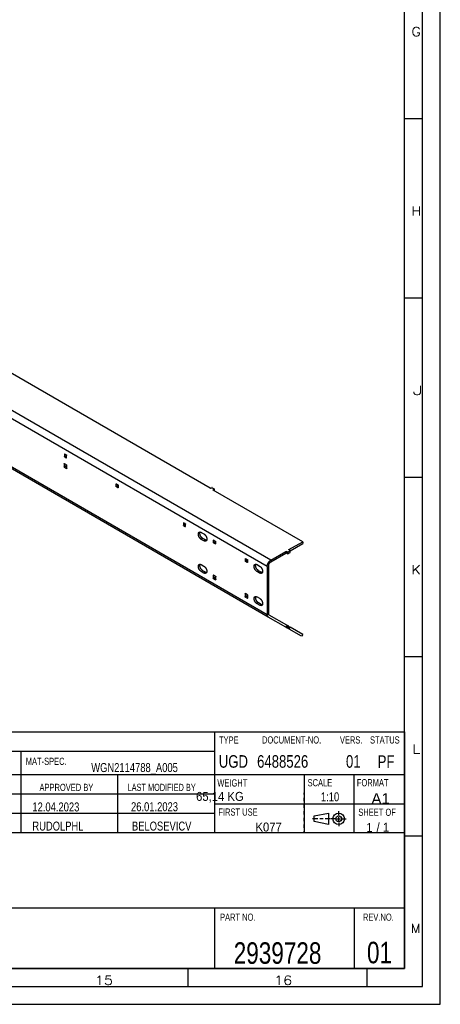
# Model space of a CAD drawing. Header units: millimetres. Extents: x -4 to 841, y -4 to 594.
# Tile 17 of 19: x 724 to 841, y 0 to 275. Entities that reach past the tile are written whole.
import ezdxf

# ---------------------------------------------------------------- set-up
doc = ezdxf.new("R2010")
doc.units = ezdxf.units.MM
doc.layers.add('1', color=7, linetype='Continuous')
doc.styles.add('SEACAD_Arial', font='arial.ttf', dxfattribs={"width": 0.75})
doc.styles.add('SEACAD_simplex_shx', font='simplex.shx', dxfattribs={"width": 0.587})

msp = doc.modelspace()

# ---------------------------------------------------------------- linework, layer by layer
at = {"layer": '1', "color": 7, "linetype": 'Continuous'}
for p, q in [((841, 0), (841, 594)), ((836, 5), (836, 589)), ((831, 10), (831, 584)), ((831, 247), (836, 247)), ((793.68, 123.82), (594.23, 238.97)), ((792.69, 122.1), (594.06, 236.79)), ((776.79, 143.86), (619.59, 234.61)), ((792.69, 108.61), (602.31, 218.53)), ((792.98, 107.97), (602.99, 217.66)), ((831, 197), (836, 197)), ((736.19, 153.41), (736.12, 153.37)), ((736.12, 153.37), (736.12, 152.72)), ((736.12, 152.72), (736.55, 152.97)), ((736.62, 153.17), (736.19, 153.41)), ((736.62, 152.84), (736.19, 152.6)), ((736.19, 152.6), (736.62, 152.35)), ((736.55, 153.21), (736.55, 152.97)), ((736.62, 152.84), (736.69, 152.8)), ((736.62, 152.35), (736.69, 152.39)), ((736.69, 152.39), (736.69, 153.05)), ((736.12, 150.72), (736.05, 150.68)), ((736.05, 150.68), (736.05, 149.86)), ((736.05, 149.86), (736.48, 150.11)), ((736.69, 150.39), (736.12, 150.72)), ((736.55, 149.99), (736.12, 149.74)), ((736.12, 149.74), (736.69, 149.41)), ((736.48, 150.52), (736.48, 150.11)), ((736.55, 149.99), (736.76, 149.86)), ((736.69, 149.41), (736.76, 149.45)), ((736.76, 149.45), (736.76, 150.27)), ((831, 147), (836, 147)), ((750.62, 145.09), (750.55, 145.05)), ((750.55, 144.39), (750.55, 145.05)), ((750.55, 144.39), (750.97, 144.64)), ((750.62, 145.09), (751.04, 144.84)), ((751.04, 144.52), (750.62, 144.27)), ((751.04, 144.03), (750.62, 144.27)), ((750.97, 144.64), (750.97, 144.88)), ((751.11, 144.47), (751.04, 144.52)), ((751.04, 144.03), (751.11, 144.07)), ((751.11, 144.72), (751.11, 144.07)), ((776.93, 143.86), (777.22, 144.02)), ((777.36, 144.02), (777.92, 143.69)), ((777.92, 143.61), (777.64, 143.45)), ((777.64, 143.45), (777.64, 143.37)), ((802.59, 128.96), (777.64, 143.37)), ((777.92, 143.2), (777.92, 143.61)), ((777.95, 143.19), (777.95, 143.65)), ((769.36, 134.27), (769.29, 134.23)), ((769.29, 134.23), (769.29, 133.57)), ((769.29, 133.57), (769.71, 133.82)), ((769.78, 134.02), (769.36, 134.27)), ((769.78, 133.7), (769.36, 133.45)), ((769.36, 133.45), (769.78, 133.21)), ((769.71, 134.06), (769.71, 133.82)), ((769.78, 133.7), (769.85, 133.66)), ((769.78, 133.21), (769.85, 133.25)), ((769.85, 133.25), (769.85, 133.9)), ((774.31, 131.57), (775.01, 131.17)), ((774.73, 129.86), (774.31, 129.61)), ((775.01, 129.21), (774.31, 129.61)), ((775.44, 129.45), (774.73, 129.86)), ((775.44, 129.45), (775.01, 129.21)), ((777.77, 129.41), (777.7, 129.37)), ((777.7, 128.72), (777.7, 129.37)), ((777.77, 129.41), (778.2, 129.16)), ((778.13, 128.96), (778.13, 129.21)), ((778.27, 129.04), (778.27, 128.39)), ((777.7, 128.72), (778.13, 128.96)), ((778.2, 128.84), (777.77, 128.59)), ((778.2, 128.35), (777.77, 128.59)), ((778.27, 128.8), (778.2, 128.84)), ((778.2, 128.35), (778.27, 128.39)), ((799.06, 126.43), (798.49, 126.1)), ((798.77, 126.76), (802.59, 128.96)), ((798.77, 126.76), (798.77, 126.67)), ((799.06, 126.51), (798.77, 126.67)), ((799.06, 125.94), (799.06, 126.43)), ((799.09, 126.45), (802.59, 128.47)), ((799.09, 125.98), (799.09, 126.47)), ((802.59, 128.96), (802.59, 128.47)), ((786.68, 124.27), (786.61, 124.23)), ((786.61, 123.57), (786.61, 124.23)), ((786.61, 123.57), (787.04, 123.82)), ((786.68, 124.27), (787.11, 124.02)), ((787.11, 123.69), (786.68, 123.45)), ((787.04, 123.82), (787.04, 124.06)), ((787.18, 123.65), (787.11, 123.69)), ((787.18, 123.9), (787.18, 123.25)), ((793.68, 123.82), (797.93, 126.27)), ((793.68, 123.33), (797.93, 125.78)), ((797.93, 125.78), (797.93, 126.27)), ((798.35, 126.1), (798.07, 126.27)), ((798.07, 126.27), (798.07, 125.78)), ((798.35, 125.61), (798.07, 125.78)), ((798.35, 125.61), (798.35, 126.1)), ((798.49, 126.1), (798.49, 125.61)), ((798.49, 125.61), (799.06, 125.94)), ((774.31, 122.59), (775.01, 122.18)), ((774.73, 120.88), (774.31, 120.63)), ((775.44, 120.47), (774.73, 120.88)), ((787.11, 123.2), (786.68, 123.45)), ((787.11, 123.2), (787.18, 123.25)), ((789.86, 122.59), (790.57, 122.18)), ((790.29, 120.88), (789.86, 120.63)), ((791, 120.47), (790.29, 120.88)), ((792.69, 122.1), (792.69, 108.61)), ((793.12, 108.86), (793.12, 122.35)), ((775.01, 120.22), (774.31, 120.63)), ((775.44, 120.47), (775.01, 120.22)), ((777.7, 119.65), (777.63, 119.61)), ((777.63, 119.61), (777.63, 118.8)), ((777.63, 118.8), (778.06, 119.04)), ((778.27, 119.33), (777.7, 119.65)), ((778.13, 118.92), (777.7, 118.67)), ((777.7, 118.67), (778.27, 118.35)), ((778.06, 119.45), (778.06, 119.04)), ((778.13, 118.92), (778.34, 118.8)), ((778.27, 118.35), (778.34, 118.39)), ((778.34, 118.39), (778.34, 119.2)), ((790.57, 120.22), (789.86, 120.63)), ((791, 120.47), (790.57, 120.22)), ((786.61, 114.51), (786.54, 114.47)), ((786.54, 114.47), (786.54, 113.65)), ((786.54, 113.65), (786.97, 113.9)), ((787.18, 114.18), (786.61, 114.51)), ((787.04, 113.77), (786.61, 113.53)), ((786.61, 113.53), (787.18, 113.2)), ((786.97, 114.3), (786.97, 113.9)), ((787.04, 113.77), (787.25, 113.65)), ((787.18, 113.2), (787.25, 113.24)), ((787.25, 113.24), (787.25, 114.06)), ((789.86, 113.61), (790.57, 113.2)), ((790.29, 111.9), (789.86, 111.65)), ((790.57, 111.24), (789.86, 111.65)), ((791, 111.49), (790.29, 111.9)), ((791, 111.49), (790.57, 111.24)), ((797.89, 105.14), (792.98, 107.97)), ((798.19, 105.66), (793.28, 108.49)), ((797.89, 105.14), (798.19, 105.66)), ((798.01, 105.07), (797.89, 105.14)), ((798.31, 105.59), (798.01, 105.07)), ((798.3, 104.91), (798.01, 105.07)), ((798.19, 105.66), (798.31, 105.59)), ((798.3, 104.91), (798.6, 105.42)), ((798.42, 104.84), (798.3, 104.91)), ((798.6, 105.42), (798.31, 105.59)), ((798.72, 105.36), (798.42, 104.84)), ((798.82, 104.6), (798.42, 104.84)), ((798.6, 105.42), (798.72, 105.36)), ((798.72, 105.36), (799.12, 105.12)), ((798.82, 104.6), (799.12, 105.12)), ((798.83, 104.6), (799.13, 105.12)), ((802.29, 102.6), (798.83, 104.6)), ((799.12, 105.12), (799.13, 105.12)), ((802.59, 103.12), (799.13, 105.12)), ((802.59, 103.12), (802.29, 102.6)), ((831, 97), (836, 97)), ((646, 76), (831, 76)), ((778, 76), (778, 47.8)), ((831, 76), (831, 10)), ((778, 70.5), (687, 70.5)), ((724, 47.8), (724, 70.5)), ((831, 64), (646, 64)), ((751, 47.8), (751, 64)), ((803, 64), (803, 47.8)), ((817, 47.8), (817, 64)), ((778, 58.6), (646, 58.6)), ((803, 58.53), (803, 59)), ((778, 55.9), (831, 55.9)), ((803, 56.67), (803, 57.6)), ((803, 54.8), (803, 55.73)), ((778, 53.2), (646, 53.2)), ((803, 52.93), (803, 53.87)), ((805.84, 52.52), (809.84, 53.32)), ((805.84, 50.92), (805.84, 52.52)), ((809.84, 53.32), (809.84, 50.12)), ((812.64, 52.72), (812.64, 53.82)), ((812.64, 51.22), (812.64, 52.22)), ((803, 51.07), (803, 52)), ((803, 49.2), (803, 50.13)), ((809.84, 50.12), (805.84, 50.92)), ((808.34, 51.72), (807.34, 51.72)), ((811.64, 51.72), (810.54, 51.72)), ((812.14, 51.72), (813.14, 51.72)), ((812.64, 50.72), (812.64, 49.62)), ((813.64, 51.72), (814.74, 51.72)), ((831, 47.8), (646, 47.8)), ((803, 47.8), (803, 48.27)), ((831, 47), (836, 47)), ((803, 26.8), (687, 26.8)), ((778, 26.8), (778, 10)), ((831, 26.8), (803, 26.8)), ((817, 26.8), (817, 10)), ((10, 10), (831, 10)), ((831, 10), (646, 10)), ((770.5, 10), (770.5, 5)), ((820.5, 10), (820.5, 5)), ((5, 5), (836, 5)), ((0, 0), (841, 0))]:
    msp.add_line(p, q, dxfattribs=at)
for radius in [1.6, 0.8]:
    msp.add_circle((812.64, 51.72), radius, dxfattribs=at)
for points, knots in [([(736.12, 153.37), (736.14, 153.42), (736.19, 153.41)], [0, 0, 0.500415, 1, 1]), ([(736.19, 152.6), (736.14, 152.65), (736.12, 152.72)], [0, 0, 0.499822, 1, 1]), ([(736.55, 152.97), (736.57, 152.9), (736.62, 152.84)], [0, 0, 0.499982, 1, 1]), ([(736.62, 153.17), (736.67, 153.12), (736.69, 153.05)], [0, 0, 0.499822, 1, 1]), ([(736.69, 152.39), (736.67, 152.35), (736.62, 152.35)], [0, 0, 0.500373, 1, 1]), ([(736.05, 150.68), (736.07, 150.73), (736.12, 150.72)], [0, 0, 0.499794, 1, 1]), ([(736.12, 149.74), (736.07, 149.79), (736.05, 149.86)], [0, 0, 0.500099, 1, 1]), ([(736.48, 150.11), (736.5, 150.04), (736.55, 149.99)], [0, 0, 0.500178, 1, 1]), ([(736.69, 150.39), (736.74, 150.34), (736.76, 150.27)], [0, 0, 0.500099, 1, 1]), ([(736.76, 149.45), (736.74, 149.41), (736.69, 149.41)], [0, 0, 0.499794, 1, 1]), ([(750.55, 145.05), (750.57, 145.09), (750.62, 145.09)], [0, 0, 0.499794, 1, 1]), ([(750.62, 144.27), (750.57, 144.32), (750.55, 144.39)], [0, 0, 0.500099, 1, 1]), ([(750.97, 144.64), (750.99, 144.57), (751.04, 144.52)], [0, 0, 0.500178, 1, 1]), ([(751.04, 144.84), (751.09, 144.79), (751.11, 144.72)], [0, 0, 0.500018, 1, 1]), ([(751.11, 144.07), (751.09, 144.02), (751.04, 144.03)], [0, 0, 0.500005, 1, 1]), ([(776.93, 143.86), (776.86, 143.84), (776.79, 143.86)], [0, 0, 0.500276, 1, 1]), ([(777.36, 144.02), (777.29, 144.04), (777.22, 144.02)], [0, 0, 0.499724, 1, 1]), ([(769.29, 134.23), (769.31, 134.27), (769.36, 134.27)], [0, 0, 0.499963, 1, 1]), ([(769.36, 133.45), (769.31, 133.5), (769.29, 133.57)], [0, 0, 0.500018, 1, 1]), ([(769.71, 133.82), (769.73, 133.75), (769.78, 133.7)], [0, 0, 0.499901, 1, 1]), ([(769.78, 134.02), (769.83, 133.97), (769.85, 133.9)], [0, 0, 0.500099, 1, 1]), ([(769.85, 133.25), (769.83, 133.2), (769.78, 133.21)], [0, 0, 0.499794, 1, 1]), ([(774.31, 129.61), (773.94, 129.92), (773.64, 130.37), (773.48, 130.85), (773.48, 131.29), (773.64, 131.59), (773.94, 131.69), (774.31, 131.57)], [0, 0, 0.160251, 0.337439, 0.508781, 0.654062, 0.767448, 0.87146, 1, 1]), ([(774.73, 129.86), (774.33, 130.21), (774.02, 130.72), (773.89, 131.25), (773.96, 131.69)], [0, 0, 0.253656, 0.532591, 0.792559, 1, 1]), ([(775.01, 131.17), (775.38, 130.86), (775.68, 130.41), (775.84, 129.93), (775.84, 129.49), (775.68, 129.19), (775.38, 129.09), (775.01, 129.21)], [0, 0, 0.160265, 0.337444, 0.508778, 0.654049, 0.767433, 0.87144, 1, 1]), ([(775.79, 129.34), (775.62, 129.37), (775.44, 129.45)], [0, 0, 0.469952, 1, 1]), ([(777.7, 129.37), (777.72, 129.41), (777.77, 129.41)], [0, 0, 0.499963, 1, 1]), ([(778.2, 129.16), (778.25, 129.11), (778.27, 129.04)], [0, 0, 0.500099, 1, 1]), ([(777.77, 128.59), (777.72, 128.65), (777.7, 128.72)], [0, 0, 0.500018, 1, 1]), ([(778.13, 128.96), (778.15, 128.89), (778.2, 128.84)], [0, 0, 0.499936, 1, 1]), ([(778.27, 128.39), (778.25, 128.34), (778.2, 128.35)], [0, 0, 0.499794, 1, 1]), ([(797.93, 126.27), (798, 126.28), (798.07, 126.27)], [0, 0, 0.499724, 1, 1]), ([(786.61, 124.23), (786.63, 124.27), (786.68, 124.27)], [0, 0, 0.499794, 1, 1]), ([(786.68, 123.45), (786.63, 123.5), (786.61, 123.57)], [0, 0, 0.500099, 1, 1]), ([(787.04, 123.82), (787.06, 123.75), (787.11, 123.69)], [0, 0, 0.499901, 1, 1]), ([(787.11, 124.02), (787.16, 123.97), (787.18, 123.9)], [0, 0, 0.500099, 1, 1]), ([(792.69, 122.1), (792.77, 122.58), (792.98, 123.08), (793.3, 123.51), (793.68, 123.82)], [0, 0, 0.237216, 0.500004, 0.762777, 1, 1]), ([(798.07, 125.78), (798, 125.79), (797.93, 125.78)], [0, 0, 0.500276, 1, 1]), ([(798.35, 126.1), (798.42, 126.09), (798.49, 126.1)], [0, 0, 0.500276, 1, 1]), ([(798.49, 125.61), (798.42, 125.6), (798.35, 125.61)], [0, 0, 0.499724, 1, 1]), ([(799.09, 125.98), (799.08, 125.96), (799.06, 125.94)], [0, 0, 0.449208, 1, 1]), ([(774.31, 120.63), (773.94, 120.94), (773.64, 121.38), (773.48, 121.87), (773.48, 122.31), (773.64, 122.61), (773.94, 122.71), (774.31, 122.59)], [0, 0, 0.160249, 0.337437, 0.508782, 0.654061, 0.767446, 0.87146, 1, 1]), ([(774.73, 120.88), (774.33, 121.23), (774.02, 121.74), (773.89, 122.27), (773.96, 122.71)], [0, 0, 0.253654, 0.532594, 0.792563, 1, 1]), ([(775.01, 122.18), (775.38, 121.87), (775.68, 121.43), (775.84, 120.94), (775.84, 120.51), (775.68, 120.21), (775.38, 120.11), (775.01, 120.22)], [0, 0, 0.160263, 0.337442, 0.508779, 0.654051, 0.767431, 0.87144, 1, 1]), ([(787.18, 123.25), (787.16, 123.2), (787.11, 123.2)], [0, 0, 0.499794, 1, 1]), ([(789.86, 120.63), (789.5, 120.94), (789.2, 121.38), (789.04, 121.87), (789.04, 122.31), (789.2, 122.61), (789.5, 122.71), (789.86, 122.59)], [0, 0, 0.160249, 0.337437, 0.508782, 0.654061, 0.767446, 0.87146, 1, 1]), ([(790.29, 120.88), (789.88, 121.23), (789.58, 121.74), (789.44, 122.27), (789.52, 122.71)], [0, 0, 0.253654, 0.532594, 0.792563, 1, 1]), ([(790.57, 122.18), (790.94, 121.87), (791.23, 121.43), (791.4, 120.94), (791.4, 120.51), (791.23, 120.21), (790.94, 120.11), (790.57, 120.22)], [0, 0, 0.160263, 0.337442, 0.508779, 0.654051, 0.767431, 0.87144, 1, 1]), ([(793.12, 122.35), (793.19, 122.72), (793.4, 123.08), (793.68, 123.33)], [0, 0, 0.323059, 0.676935, 1, 1]), ([(775.79, 120.35), (775.62, 120.39), (775.44, 120.47)], [0, 0, 0.469944, 1, 1]), ([(777.63, 119.61), (777.65, 119.66), (777.7, 119.65)], [0, 0, 0.500373, 1, 1]), ([(777.7, 118.67), (777.65, 118.73), (777.63, 118.8)], [0, 0, 0.499822, 1, 1]), ([(778.06, 119.04), (778.08, 118.97), (778.13, 118.92)], [0, 0, 0.499982, 1, 1]), ([(778.27, 119.33), (778.32, 119.27), (778.34, 119.2)], [0, 0, 0.500099, 1, 1]), ([(778.34, 118.39), (778.32, 118.34), (778.27, 118.35)], [0, 0, 0.499794, 1, 1]), ([(791.34, 120.35), (791.17, 120.39), (791, 120.47)], [0, 0, 0.469944, 1, 1]), ([(786.54, 114.47), (786.56, 114.51), (786.61, 114.51)], [0, 0, 0.499963, 1, 1]), ([(786.61, 113.53), (786.56, 113.58), (786.54, 113.65)], [0, 0, 0.500018, 1, 1]), ([(786.97, 113.9), (786.99, 113.83), (787.04, 113.77)], [0, 0, 0.499936, 1, 1]), ([(787.18, 114.18), (787.23, 114.13), (787.25, 114.06)], [0, 0, 0.500018, 1, 1]), ([(787.25, 113.24), (787.23, 113.2), (787.18, 113.2)], [0, 0, 0.499963, 1, 1]), ([(789.86, 111.65), (789.5, 111.96), (789.2, 112.4), (789.04, 112.89), (789.04, 113.33), (789.2, 113.62), (789.5, 113.73), (789.86, 113.61)], [0, 0, 0.160251, 0.337439, 0.508781, 0.654062, 0.767448, 0.87146, 1, 1]), ([(790.29, 111.9), (789.88, 112.25), (789.58, 112.76), (789.44, 113.29), (789.52, 113.73)], [0, 0, 0.253656, 0.532591, 0.792559, 1, 1]), ([(790.57, 113.2), (790.94, 112.89), (791.23, 112.45), (791.4, 111.96), (791.4, 111.53), (791.23, 111.23), (790.94, 111.13), (790.57, 111.24)], [0, 0, 0.160265, 0.337444, 0.508778, 0.654053, 0.767433, 0.87144, 1, 1]), ([(791.34, 111.37), (791.17, 111.41), (791, 111.49)], [0, 0, 0.469952, 1, 1]), ([(792.98, 107.97), (792.77, 108.22), (792.69, 108.61)], [0, 0, 0.449276, 1, 1]), ([(793.28, 108.49), (793.16, 108.63), (793.12, 108.86)], [0, 0, 0.449248, 1, 1]), ([(798.83, 104.6), (798.83, 104.6), (798.82, 104.6)], [0, 0, 0.258216, 1, 1]), ([(806.84, 51.72), (805.84, 51.72), (805.34, 51.72)], [0, 0, 0.666667, 1, 1]), ([(810.34, 51.72), (810.09, 51.72), (808.84, 51.72)], [0, 0, 0.166685, 1, 1])]:
    msp.add_open_spline(points, degree=1, knots=knots, dxfattribs=at)
for points in [[(777.64, 143.37), (777.61, 143.41), (777.64, 143.45)], [(777.92, 143.61), (777.95, 143.65), (777.92, 143.69)], [(798.77, 126.67), (798.74, 126.72), (798.77, 126.76)], [(799.06, 126.43), (799.09, 126.47), (799.06, 126.51)]]:
    msp.add_open_spline(points, degree=1, dxfattribs=at)

# ---------------------------------------------------------------- texts
at = {"layer": '1', "attachment_point": 7}
for s, insert, char_height, width, style in [('{\\fsimplex|b0||i0||c0|p34;\\C7;\\H2.5;\\W1.148;G}', (832.97, 269.92), 2.5, 4.7878, 'SEACAD_simplex_shx'), ('{\\fsimplex|b0||i0||c0|p34;\\C7;\\H2.5;\\W1.148;H}', (832.97, 219.92), 2.5, 5.0708, 'SEACAD_simplex_shx'), ('{\\fsimplex|b0||i0||c0|p34;\\C7;\\H2.5;\\W1.722;J}', (833.24, 169.92), 2.5, 5.2123, 'SEACAD_simplex_shx'), ('{\\fsimplex|b0||i0||c0|p34;\\C7;\\H2.5;\\W1.148;K}', (832.97, 119.92), 2.5, 4.9293, 'SEACAD_simplex_shx'), ('{\\fArial|b0||i0||c0|p34;\\C7;\\H2.;\\W0.75;TYPE}', (779.24, 72.68), 2, 5.4348, 'SEACAD_Arial'), ('{\\fArial|b0||i0||c0|p34;\\C7;\\H2.;\\W0.75;DOCUMENT-NO.}', (791.24, 72.68), 2, 16.2174, 'SEACAD_Arial'), ('{\\fArial|b0||i0||c0|p34;\\C7;\\H2.;\\W0.75;VERS.}', (812.98, 72.68), 2, 6.2174, 'SEACAD_Arial'), ('{\\fArial|b0||i0||c0|p34;\\C7;\\H2.;\\W0.75;STATUS}', (821.39, 72.68), 2, 8.1739, 'SEACAD_Arial'), ('{\\fsimplex|b0||i0||c0|p34;\\C7;\\H2.5;\\W1.292;L}', (833.11, 69.92), 2.5, 4.4104, 'SEACAD_simplex_shx'), ('{\\fArial|b0||i0||c0|p34;\\C7;\\H2.;\\W0.75;MAT-SPEC.}', (725.32, 66.71), 2, 11.2609, 'SEACAD_Arial'), ('{\\fArial|b0||i0||c0|p34;\\C7;\\H3.5;\\W0.75;UGD}', (779.18, 65.91), 3.5, 7.9891, 'SEACAD_Arial'), ('{\\fArial|b0||i0||c0|p34;\\C7;\\H3.5;\\W0.75;6488526}', (789.87, 65.91), 3.5, 13.8478, 'SEACAD_Arial'), ('{\\fArial|b0||i0||c0|p34;\\C7;\\H3.5;\\W0.75;01}', (814.67, 65.91), 3.5, 3.9565, 'SEACAD_Arial'), ('{\\fArial|b0||i0||c0|p34;\\C7;\\H3.5;\\W0.75;PF}', (823.52, 65.91), 3.5, 4.6413, 'SEACAD_Arial'), ('{\\fArial|b0||i0||c0|p34;\\C7;\\H2.5;\\W0.75;WGN2114788_A005}', (743.59, 64.03), 2.5, 23.587, 'SEACAD_Arial'), ('{\\fArial|b0||i0||c0|p34;\\C7;\\H2.;\\W0.75;APPROVED BY}', (729.15, 59.45), 2, 14.8696, 'SEACAD_Arial'), ('{\\fArial|b0||i0||c0|p34;\\C7;\\H2.;\\W0.705;LAST MODIFIED BY}', (753.73, 59.45), 2, 19.1304, 'SEACAD_Arial'), ('{\\fArial|b0||i0||c0|p34;\\C7;\\H2.;\\W0.75;WEIGHT}', (778.77, 60.69), 2, 8.2609, 'SEACAD_Arial'), ('{\\fArial|b0||i0||c0|p34;\\C7;\\H2.;\\W0.75;SCALE}', (803.96, 60.75), 2, 6.7826, 'SEACAD_Arial'), ('{\\fArial|b0||i0||c0|p34;\\C7;\\H2.;\\W0.75;FORMAT}', (817.71, 60.75), 2, 8.6957, 'SEACAD_Arial'), ('{\\fArial|b0||i0||c0|p34;\\C7;\\H2.5;\\W0.9;65,14 KG}', (772.85, 56.25), 2.5, 12.9348, 'SEACAD_Arial'), ('{\\fArial|b0||i0||c0|p34;\\C7;\\H2.5;\\W0.75;1:10}', (807.68, 56.57), 2.5, 4.9457, 'SEACAD_Arial'), ('{\\fArial|b0||i0||c0|p34;\\C7;\\H2.5;\\W0.75;12.04.2023}', (727.16, 53.74), 2.5, 12.7174, 'SEACAD_Arial'), ('{\\fArial|b0||i0||c0|p34;\\C7;\\H2.5;\\W0.75;26.01.2023}', (754.69, 53.8), 2.5, 12.7174, 'SEACAD_Arial'), ('{\\fArial|b0||i0||c0|p34;\\C7;\\H2.;\\W0.75;FIRST USE}', (779.07, 52.57), 2, 10.7826, 'SEACAD_Arial'), ('{\\fArial|b0||i0||c0|p34;\\C7;\\H2.;\\W0.75;SHEET OF}', (818.12, 52.52), 2, 10.3478, 'SEACAD_Arial'), ('{\\fArial|b0||i0||c0|p34;\\C7;\\H2.5;\\W0.75;RUDOLPHL}', (727.16, 48.41), 2.5, 13.9674, 'SEACAD_Arial'), ('{\\fArial|b0||i0||c0|p34;\\C7;\\H2.5;\\W0.75;BELOSEVICV}', (754.95, 48.41), 2.5, 16.4131, 'SEACAD_Arial'), ('{\\fArial|b0||i0||c0|p34;\\C7;\\H2.5;\\W0.9;K077}', (789.42, 48.14), 2.5, 7.1196, 'SEACAD_Arial'), ('{\\fArial|b0||i0||c0|p34;\\C7;\\H2.5;\\W0.9;1}', (820.35, 48.07), 2.5, 1.6848, 'SEACAD_Arial'), ('{\\fArial|b0||i0||c0|p34;\\C7;\\H2.5;\\W0.9; / 1}', (822.34, 48.07), 2.5, 4.2935, 'SEACAD_Arial'), ('{\\fArial|b0||i0||c0|p34;\\C7;\\H2.;\\W0.75;PART NO.}', (779.53, 23.27), 2, 9.7391, 'SEACAD_Arial'), ('{\\fArial|b0||i0||c0|p34;\\C7;\\H2.;\\W0.75;REV.NO.}', (819.4, 23.27), 2, 8.4783, 'SEACAD_Arial'), ('{\\fsimplex|b0||i0||c0|p34;\\C7;\\H2.5;\\W1.033;M}', (832.83, 19.92), 2.5, 4.8821, 'SEACAD_simplex_shx'), ('{\\fArial|b0||i0||c0|p34;\\C7;\\H6.;\\W0.75;2939728}', (783.35, 11.21), 6, 23.7391, 'SEACAD_Arial'), ('{\\fArial|b0||i0||c0|p34;\\C7;\\H6.;\\W0.75;01}', (820.53, 11.35), 6, 6.7826, 'SEACAD_Arial'), ('{\\fsimplex|b0||i0||c0|p34;\\C7;\\H2.5;\\W1.179;15}', (744.6, 5.43), 2.5, 6.7361, 'SEACAD_simplex_shx'), ('{\\fsimplex|b0||i0||c0|p34;\\C7;\\H2.5;\\W1.179;16}', (794.6, 5.43), 2.5, 6.7361, 'SEACAD_simplex_shx')]:
    msp.add_mtext(s, dxfattribs=dict(at, insert=insert, char_height=char_height, width=width, style=style))
at = {"layer": '1', "insert": (821.78, 55.85), "char_height": 3, "width": 5.1522, "attachment_point": 7}
msp.add_mtext('{\\fArial|b0||i0||c0|p34;\\C7;\\H3.;\\W1.;A1}', dxfattribs=at)

doc.saveas('drawing.dxf')
